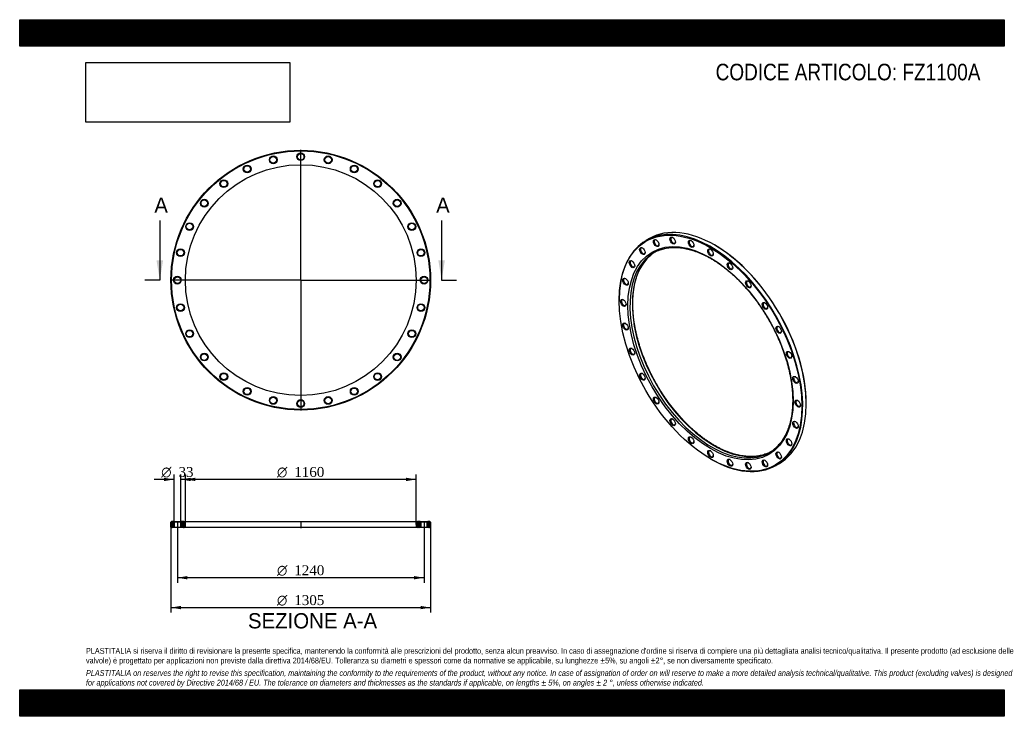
# Model space of a CAD drawing. Header units: millimetres. Extents: x 0 to 4950, y 0 to 3500.
import ezdxf
from ezdxf.enums import TextEntityAlignment as Align
from ezdxf.lldxf.tags import DXFTag

# ---------------------------------------------------------------- set-up
doc = ezdxf.new("R2010")
doc.units = ezdxf.units.MM
doc.header["$LTSCALE"] = 16.666667
for name, color, linetype in [('Default', 7, 'Continuous'), ('DV2_Default', 7, 'Continuous'), ('DV3_Default', 7, 'Continuous'), ('FZ1100A', 7, 'Continuous')]:
    doc.layers.add(name, color=color, linetype=linetype)
doc.styles.add('SEACAD_Solid_Edge_ANSI', font='seans.ttf')
doc.styles.add('SEACAD_Solid_Edge_ANSI1_Symbols', font='semeca1.ttf')
doc.styles.add('SEACAD_Times_New_Roman', font='times.ttf')
tags = doc.linetypes.add('CENTER2', pattern=[28.575, 19.05, -3.175, 3.175, -3.175]).pattern_tags.tags
tags[10:11] = [DXFTag(74, 4), DXFTag(75, 0), DXFTag(340, '0'), DXFTag(46, 0.0), DXFTag(50, 0.0), DXFTag(44, 0.0), DXFTag(45, 0.0)]
tags[8:9] = [DXFTag(74, 4), DXFTag(75, 0), DXFTag(340, '0'), DXFTag(46, 0.0), DXFTag(50, 0.0), DXFTag(44, 0.0), DXFTag(45, 0.0)]
tags[6:7] = [DXFTag(74, 4), DXFTag(75, 0), DXFTag(340, '0'), DXFTag(46, 0.0), DXFTag(50, 0.0), DXFTag(44, 0.0), DXFTag(45, 0.0)]
tags[4:5] = [DXFTag(74, 4), DXFTag(75, 0), DXFTag(340, '0'), DXFTag(46, 0.0), DXFTag(50, 0.0), DXFTag(44, 0.0), DXFTag(45, 0.0)]
picture_1 = doc.add_image_def('image1.jpg', size_in_pixel=(4302, 1260))

# ---------------------------------------------------------------- blocks, each defined once
blk = doc.blocks.new('SE')
at = {"layer": 'FZ1100A', "color": 7, "linetype": 'Continuous'}
for p, q in [((3166.6, 2400.6), (3148.9, 2390.4)), ((3494.9, 2367), (3492.8, 2368.2)), ((3013.8, 2091.7), (3013.8, 2089.2)), ((3954.2, 1569.1), (3954.2, 1571.6)), ((3473, 1293.7), (3475.1, 1292.5)), ((3801.4, 1260.2), (3819.1, 1270.4))]:
    blk.add_line(p, q, dxfattribs=at)
for centre, major_axis in [((3473, 1824.1), (-324.8, 562.5)), ((3473, 1824.1), (293.5, -508.4)), ((3199.7, 2377.7), (9.8, -16.9)), ((3282.8, 2390), (9.8, -16.9)), ((3375.5, 2373.9), (9.8, -16.9)), ((3130.3, 2337.6), (9.8, -16.9)), ((3473, 2330.3), (9.8, -16.9)), ((3078, 2271.7), (9.8, -16.9)), ((3570.6, 2261.3), (9.8, -16.9)), ((3045.6, 2183.5), (9.8, -16.9)), ((3663.2, 2170.3), (9.8, -16.9)), ((3034.6, 2077.2), (9.8, -16.9)), ((3746.4, 2062), (9.8, -16.9)), ((3045.6, 1958.2), (9.8, -16.9)), ((3815.8, 1941.8), (9.8, -16.9)), ((3078, 1832.5), (9.8, -16.9)), ((3868, 1815.6), (9.8, -16.9)), ((3130.3, 1706.3), (9.8, -16.9)), ((3900.4, 1689.9), (9.8, -16.9)), ((3199.7, 1586.1), (9.8, -16.9)), ((3911.4, 1570.9), (9.8, -16.9)), ((3282.8, 1477.8), (9.8, -16.9)), ((3900.4, 1464.6), (9.8, -16.9)), ((3375.5, 1386.8), (9.8, -16.9)), ((3868, 1376.4), (9.8, -16.9)), ((3473, 1317.8), (9.8, -16.9)), ((3570.6, 1274.2), (9.8, -16.9)), ((3746.4, 1270.5), (9.8, -16.9)), ((3815.8, 1310.5), (9.8, -16.9)), ((3663.2, 1258.1), (9.8, -16.9))]:
    blk.add_ellipse(centre, major_axis=major_axis, ratio=0.57735, dxfattribs=at)
for centre, major_axis, start_param, end_param in [((3492.8, 1835.5), (-326.3, 565.1), 3.141593, 6.283185), ((3475.1, 1825.3), (326.3, -565.1), 0, 3.926991), ((3201.8, 2378.9), (-8.3, 14.3), 0, 3.839772), ((3201.8, 2378.9), (-8.3, 14.3), 5.585006, 6.283185), ((3284.9, 2391.2), (-8.3, 14.3), 0, 3.839772), ((3284.9, 2391.2), (-8.3, 14.3), 5.585006, 6.283185), ((3377.6, 2375.1), (-8.3, 14.3), 0, 3.839772), ((3377.6, 2375.1), (-8.3, 14.3), 5.585006, 6.283185), ((3132.4, 2338.8), (-8.3, 14.3), 0, 3.839772), ((3132.4, 2338.8), (-8.3, 14.3), 5.585006, 6.283185), ((3478, 1826.9), (-290, 502.3), 0, 0.082124), ((3490, 1833.9), (290, -502.3), 3.16232, 3.22419), ((3478, 1826.9), (-290, 502.3), 6.203642, 6.283185), ((3475.1, 2331.5), (-8.3, 14.3), 0, 3.839772), ((3475.1, 2331.5), (-8.3, 14.3), 5.585006, 6.283185), ((3494.9, 1836.7), (324.8, -562.5), 0.785398, 2.356194), ((3478, 1826.9), (-290, 502.3), 0.082124, 3.052524), ((3490, 1833.9), (290, -502.3), 3.22419, 6.194138), ((3080.2, 2273), (-8.3, 14.3), 0, 3.839772), ((3080.2, 2273), (-8.3, 14.3), 5.585006, 6.283185), ((3572.7, 2262.5), (-8.3, 14.3), 5.585006, 6.283185), ((3572.7, 2262.5), (-8.3, 14.3), 0, 3.839772), ((3047.7, 2184.7), (-8.3, 14.3), 0, 3.839772), ((3047.7, 2184.7), (-8.3, 14.3), 5.585006, 6.283185), ((3665.4, 2171.6), (-8.3, 14.3), 0, 3.839772), ((3665.4, 2171.6), (-8.3, 14.3), 5.585006, 6.283185), ((3036.7, 2078.4), (-8.3, 14.3), 0, 3.839772), ((3036.7, 2078.4), (-8.3, 14.3), 5.585006, 6.283185), ((3748.5, 2063.2), (-8.3, 14.3), 0, 3.839772), ((3748.5, 2063.2), (-8.3, 14.3), 5.585006, 6.283185), ((3047.7, 1959.4), (-8.3, 14.3), 0, 3.839772), ((3047.7, 1959.4), (-8.3, 14.3), 5.585006, 6.283185), ((3817.9, 1943), (-8.3, 14.3), 0, 3.839772), ((3817.9, 1943), (-8.3, 14.3), 5.585006, 6.283185), ((3080.2, 1833.7), (-8.3, 14.3), 0, 3.839772), ((3080.2, 1833.7), (-8.3, 14.3), 5.585006, 6.283185), ((3870.1, 1816.9), (-8.3, 14.3), 5.585006, 6.283185), ((3870.1, 1816.9), (-8.3, 14.3), 0, 3.839772), ((3132.4, 1707.5), (-8.3, 14.3), 0, 3.839772), ((3132.4, 1707.5), (-8.3, 14.3), 5.585006, 6.283185), ((3902.6, 1691.2), (-8.3, 14.3), 0, 3.839772), ((3902.6, 1691.2), (-8.3, 14.3), 5.585006, 6.283185), ((3201.8, 1587.3), (-8.3, 14.3), 0, 3.839772), ((3201.8, 1587.3), (-8.3, 14.3), 5.585006, 6.283185), ((3913.6, 1572.2), (-8.3, 14.3), 0, 3.839772), ((3913.6, 1572.2), (-8.3, 14.3), 5.585006, 6.283185), ((3284.9, 1479), (-8.3, 14.3), 0, 3.839772), ((3284.9, 1479), (-8.3, 14.3), 5.585006, 6.283185), ((3902.6, 1465.9), (-8.3, 14.3), 0, 3.839772), ((3902.6, 1465.9), (-8.3, 14.3), 5.585006, 6.283185), ((3377.6, 1388.1), (-8.3, 14.3), 0, 3.839772), ((3377.6, 1388.1), (-8.3, 14.3), 5.585006, 6.283185), ((3870.1, 1377.6), (-8.3, 14.3), 0, 3.839772), ((3870.1, 1377.6), (-8.3, 14.3), 5.585006, 6.283185), ((3478, 1826.9), (-290, 502.3), 3.052524, 3.22635), ((3475.1, 1319), (-8.3, 14.3), 0, 3.839772), ((3475.1, 1319), (-8.3, 14.3), 5.585006, 6.283185), ((3475.1, 1825.3), (326.3, -565.1), 5.497787, 6.283185), ((3572.7, 1275.4), (-8.3, 14.3), 0, 3.839772), ((3572.7, 1275.4), (-8.3, 14.3), 5.585006, 6.283185), ((3748.5, 1271.7), (-8.3, 14.3), 5.585006, 6.283185), ((3490, 1833.9), (290, -502.3), 6.194138, 6.262458), ((3817.9, 1311.8), (-8.3, 14.3), 0, 3.839772), ((3817.9, 1311.8), (-8.3, 14.3), 5.585006, 6.283185), ((3665.4, 1259.4), (-8.3, 14.3), 0, 3.839772), ((3665.4, 1259.4), (-8.3, 14.3), 5.585006, 6.283185), ((3748.5, 1271.7), (-8.3, 14.3), 0, 3.839772)]:
    blk.add_ellipse(centre, major_axis=major_axis, ratio=0.57735, start_param=start_param, end_param=end_param, dxfattribs=at)
for points, knots in [([(3211.4, 2340.6), (3212.5, 2341), (3216.9, 2343), (3226, 2346), (3237.9, 2349.4), (3250.2, 2352.1), (3262.8, 2354.1), (3275.7, 2355.3), (3288.9, 2355.9), (3302.3, 2355.7), (3316, 2354.8), (3329.8, 2353.2), (3343.9, 2350.9), (3358.2, 2347.9), (3372.6, 2344.2), (3387.2, 2339.8), (3401.9, 2334.7), (3416.7, 2328.9), (3431.6, 2322.4), (3446.5, 2315.3), (3461.5, 2307.5), (3476.5, 2299), (3491.6, 2290), (3506.6, 2280.2), (3521.6, 2269.9), (3536.5, 2259), (3551.3, 2247.5), (3566.1, 2235.4), (3580.7, 2222.7), (3595.2, 2209.5), (3609.6, 2195.8), (3623.7, 2181.6), (3637.7, 2166.9), (3651.4, 2151.8), (3665, 2136.2), (3678.2, 2120.2), (3691.2, 2103.7), (3703.9, 2087), (3716.3, 2069.8), (3728.4, 2052.3), (3740.1, 2034.5), (3751.4, 2016.5), (3762.4, 1998.1), (3773, 1979.6), (3783.3, 1960.8), (3793, 1941.8), (3802.4, 1922.7), (3811.3, 1903.5), (3819.8, 1884.1), (3827.8, 1864.7), (3835.3, 1845.2), (3842.3, 1825.7), (3848.8, 1806.2), (3854.9, 1786.7), (3860.4, 1767.3), (3865.4, 1748), (3869.9, 1728.8), (3873.8, 1709.7), (3877.2, 1690.8), (3880.1, 1672), (3882.4, 1653.5), (3884.1, 1635.2), (3885.3, 1617.2), (3886, 1599.5), (3886.1, 1582), (3885.7, 1565), (3884.7, 1548.2), (3883.1, 1531.9), (3881.1, 1516), (3878.4, 1500.4), (3875.3, 1485.4), (3871.6, 1470.8), (3867.4, 1456.7), (3862.6, 1443), (3857.4, 1430), (3851.6, 1417.4), (3845.4, 1405.4), (3838.6, 1393.9), (3831.4, 1383.1), (3823.7, 1372.8), (3815.5, 1363.2), (3806.9, 1354.2), (3798.5, 1346.4), (3793.4, 1342.3), (3790.9, 1340.3)], [0, 0, 0, 0, 0.003277, 0.015759, 0.02823, 0.040688, 0.053131, 0.065557, 0.077967, 0.090361, 0.10274, 0.115107, 0.127462, 0.139809, 0.152148, 0.16448, 0.176809, 0.189134, 0.201457, 0.213778, 0.226099, 0.23842, 0.250741, 0.263063, 0.275385, 0.287709, 0.300034, 0.312361, 0.324688, 0.337018, 0.349348, 0.36168, 0.374013, 0.386347, 0.398682, 0.411019, 0.423356, 0.435694, 0.448032, 0.460371, 0.472711, 0.485051, 0.497391, 0.509731, 0.522071, 0.534411, 0.546751, 0.55909, 0.571429, 0.583767, 0.596104, 0.608441, 0.620776, 0.633111, 0.645444, 0.657776, 0.670106, 0.682435, 0.694763, 0.707089, 0.719413, 0.731736, 0.744058, 0.756378, 0.768696, 0.781014, 0.793331, 0.805648, 0.817964, 0.830282, 0.842601, 0.854922, 0.867248, 0.879578, 0.891915, 0.90426, 0.916615, 0.928982, 0.941362, 0.953758, 0.966171, 0.9786, 0.991046, 1, 1, 1, 1]), ([(3493.5, 1360.6), (3490.6, 1362.3), (3483.5, 1366.5), (3470.5, 1374.6), (3455.6, 1384.4), (3440.6, 1395), (3425.7, 1406.2), (3410.9, 1417.9), (3396.2, 1430.2), (3381.6, 1443.1), (3367.1, 1456.5), (3352.9, 1470.4), (3338.8, 1484.8), (3324.9, 1499.6), (3311.2, 1515), (3297.8, 1530.7), (3284.7, 1546.9), (3271.8, 1563.5), (3259.2, 1580.4), (3246.9, 1597.7), (3235, 1615.3), (3223.4, 1633.2), (3212.2, 1651.4), (3201.4, 1669.8), (3190.9, 1688.5), (3180.9, 1707.3), (3171.2, 1726.3), (3162.1, 1745.5), (3153.3, 1764.8), (3145, 1784.2), (3137.2, 1803.6), (3129.9, 1823.1), (3123.1, 1842.6), (3116.7, 1862.1), (3110.9, 1881.6), (3105.6, 1900.9), (3100.8, 1920.2), (3096.5, 1939.4), (3092.8, 1958.4), (3089.6, 1977.3), (3087, 1996), (3084.9, 2014.4), (3083.3, 2032.6), (3082.3, 2050.5), (3081.9, 2068.1), (3082, 2085.4), (3082.6, 2102.3), (3083.8, 2118.9), (3085.6, 2135.1), (3087.9, 2150.9), (3090.7, 2166.2), (3094.1, 2181.1), (3097.9, 2195.5), (3102.4, 2209.4), (3107.3, 2222.9), (3112.8, 2235.8), (3118.7, 2248.1), (3125.2, 2259.9), (3132.1, 2271.1), (3139.5, 2281.7), (3147.4, 2291.8), (3155.8, 2301.2), (3164.5, 2309.9), (3172, 2316.6), (3176.3, 2319.9), (3177.7, 2320.9)], [0, 0, 0, 0, 0.008477, 0.024603, 0.040732, 0.056862, 0.072993, 0.089126, 0.105261, 0.121397, 0.137536, 0.153676, 0.169818, 0.185961, 0.202106, 0.218252, 0.2344, 0.250548, 0.266698, 0.282848, 0.298999, 0.31515, 0.331302, 0.347454, 0.363606, 0.379758, 0.39591, 0.412061, 0.428212, 0.444362, 0.460511, 0.476659, 0.492805, 0.508951, 0.525095, 0.541237, 0.557378, 0.573517, 0.589654, 0.605788, 0.621921, 0.638052, 0.654181, 0.670307, 0.686432, 0.702556, 0.718678, 0.7348, 0.750921, 0.767043, 0.783166, 0.799291, 0.815421, 0.831555, 0.847697, 0.863849, 0.880012, 0.89619, 0.912383, 0.928596, 0.944829, 0.961085, 0.977362, 0.99366, 1, 1, 1, 1]), ([(3753.7, 1319), (3751.1, 1318), (3745.3, 1315.8), (3734.7, 1312.6), (3722.6, 1309.6), (3710.1, 1307.4), (3697.3, 1305.8), (3684.2, 1305), (3670.9, 1304.9), (3657.3, 1305.5), (3643.5, 1306.9), (3629.5, 1308.9), (3615.3, 1311.6), (3601, 1315.1), (3586.5, 1319.2), (3571.8, 1324), (3557.1, 1329.6), (3542.2, 1335.8), (3527.2, 1342.6), (3512.4, 1350.1), (3500.8, 1356.5), (3494.9, 1359.8), (3493.5, 1360.6)], [0, 0, 0, 0, 0.033109, 0.086528, 0.139894, 0.193197, 0.246431, 0.299593, 0.352688, 0.405718, 0.45869, 0.511612, 0.564491, 0.617335, 0.670151, 0.722945, 0.775723, 0.82849, 0.881251, 0.934007, 0.986762, 1, 1, 1, 1])]:
    blk.add_open_spline(points, degree=3, knots=knots, dxfattribs=at)
blk = doc.blocks.new('SE1')
at = {"layer": 'DV2_Default', "color": 7, "linetype": 'CENTER2'}
for p, q in [((1412.8, 2194.4), (1412.8, 2845.7)), ((1409.8, 2191.4), (758.6, 2191.4)), ((1414.3, 2191.4), (1411.3, 2191.4)), ((1412.8, 2192.9), (1412.8, 2189.9)), ((1412.8, 2188.4), (1412.8, 1537.2)), ((1415.8, 2191.4), (2067.1, 2191.4))]:
    blk.add_line(p, q, dxfattribs=at)
at = {"layer": 'FZ1100A', "color": 7, "linetype": 'Continuous'}
for centre, radius in [((1412.8, 2191.4), 652.5), ((1412.8, 2191.4), 649.5), ((1412.8, 2811.4), 19.5), ((1412.8, 2811.4), 16.5), ((1274.8, 2795.9), 19.5), ((1274.8, 2795.9), 16.5), ((1550.8, 2795.9), 19.5), ((1550.8, 2795.9), 16.5), ((1412.8, 2191.4), 580), ((1143.8, 2750), 19.5), ((1143.8, 2750), 16.5), ((1681.8, 2750), 19.5), ((1681.8, 2750), 16.5), ((1026.2, 2676.2), 19.5), ((1026.2, 2676.2), 16.5), ((1799.4, 2676.2), 19.5), ((1799.4, 2676.2), 16.5), ((928.1, 2578), 19.5), ((928.1, 2578), 16.5), ((1897.5, 2578), 19.5), ((1897.5, 2578), 16.5), ((854.2, 2460.4), 19.5), ((854.2, 2460.4), 16.5), ((1971.4, 2460.4), 19.5), ((1971.4, 2460.4), 16.5), ((808.4, 2329.4), 19.5), ((808.4, 2329.4), 16.5), ((2017.3, 2329.4), 19.5), ((2017.3, 2329.4), 16.5), ((792.8, 2191.4), 19.5), ((792.8, 2191.4), 16.5), ((2032.8, 2191.4), 19.5), ((2032.8, 2191.4), 16.5), ((808.4, 2053.5), 19.5), ((808.4, 2053.5), 16.5), ((2017.3, 2053.5), 19.5), ((2017.3, 2053.5), 16.5), ((854.2, 1922.4), 19.5), ((854.2, 1922.4), 16.5), ((1971.4, 1922.4), 19.5), ((1971.4, 1922.4), 16.5), ((928.1, 1804.9), 19.5), ((928.1, 1804.9), 16.5), ((1897.5, 1804.9), 19.5), ((1897.5, 1804.9), 16.5), ((1026.2, 1706.7), 19.5), ((1026.2, 1706.7), 16.5), ((1799.4, 1706.7), 19.5), ((1799.4, 1706.7), 16.5), ((1143.8, 1632.8), 19.5), ((1143.8, 1632.8), 16.5), ((1681.8, 1632.8), 19.5), ((1681.8, 1632.8), 16.5), ((1274.8, 1587), 19.5), ((1274.8, 1587), 16.5), ((1412.8, 1571.4), 19.5), ((1412.8, 1571.4), 16.5), ((1550.8, 1587), 19.5), ((1550.8, 1587), 16.5)]:
    blk.add_circle(centre, radius, dxfattribs=at)
blk = doc.blocks.new('SE3')
at = {"color": 7, "linetype": 'Continuous', "style": 'SEACAD_Solid_Edge_ANSI'}
blk.add_text('A', height=76.7, dxfattribs=at).set_placement((676.8, 2606.4), align=Align.TOP_LEFT)
blk = doc.blocks.new('SE4')
at = {"color": 7, "linetype": 'Continuous', "style": 'SEACAD_Solid_Edge_ANSI'}
blk.add_text('A', height=76.7, dxfattribs=at).set_placement((2093.5, 2606.4), align=Align.TOP_LEFT)
blk = doc.blocks.new('SEANNOT_GROUP')
at = {"linetype": 'Continuous'}
blk.add_hatch(color=7, dxfattribs=at).paths.add_polyline_path([(687.8, 2291.4), (704.5, 2191.4), (721.1, 2291.4)])
at = {"color": 7, "linetype": 'Continuous'}
blk.add_lwpolyline([(704.5, 2491.4), (704.5, 2191.4)], dxfattribs=at)
blk = doc.blocks.new('SEANNOT_GROUP1')
at = {"linetype": 'Continuous'}
blk.add_hatch(color=7, dxfattribs=at).paths.add_polyline_path([(2104.5, 2291.4), (2121.1, 2191.4), (2137.8, 2291.4)])
at = {"color": 7, "linetype": 'Continuous'}
blk.add_lwpolyline([(2121.1, 2491.4), (2121.1, 2191.4)], dxfattribs=at)
blk = doc.blocks.new('SE2')
at = {"layer": 'Default', "color": 7, "linetype": 'CENTER2'}
for p, q in [((704.5, 2191.4), (629.5, 2191.4)), ((2121.1, 2191.4), (2196.1, 2191.4))]:
    blk.add_line(p, q, dxfattribs=at)
at = {"layer": 'Default'}
for name in ['SE3', 'SE4', 'SEANNOT_GROUP', 'SEANNOT_GROUP1']:
    blk.add_blockref(name, (0, 0), dxfattribs=at)
blk = doc.blocks.new('SE5')
at = {"layer": 'FZ1100A', "linetype": 'Continuous'}
h = blk.add_hatch(dxfattribs=at)
h.set_pattern_fill('LINE', scale=0.629921, angle=45, style=0)
h.paths.add_polyline_path([(773.3, 978.8), (763.3, 978.8), (760.3, 975.8), (760.3, 950.8), (763.3, 947.8), (773.3, 947.8), (776.3, 950.8), (776.3, 975.8)])
h = blk.add_hatch(dxfattribs=at)
h.set_pattern_fill('LINE', scale=0.629921, angle=45, style=0)
edge = h.paths.add_edge_path()
edge.add_line((812.3, 947.8), (825.8, 947.8))
edge.add_arc((825.8, 954.8), 7, 270, 360)
edge.add_line((832.8, 954.8), (832.8, 971.8))
edge.add_arc((825.8, 971.8), 7, 0, 90)
edge.add_line((825.8, 978.8), (812.3, 978.8))
edge.add_line((812.3, 978.8), (809.3, 975.8))
edge.add_line((809.3, 975.8), (809.3, 950.8))
edge.add_line((809.3, 950.8), (812.3, 947.8))
h = blk.add_hatch(dxfattribs=at)
h.set_pattern_fill('LINE', scale=0.629921, angle=45, style=0)
edge = h.paths.add_edge_path()
edge.add_line((2016.3, 950.8), (2016.3, 975.8))
edge.add_line((2016.3, 975.8), (2013.3, 978.8))
edge.add_line((2013.3, 978.8), (1999.8, 978.8))
edge.add_arc((1999.8, 971.8), 7, 90, 180)
edge.add_line((1992.8, 971.8), (1992.8, 954.8))
edge.add_arc((1999.8, 954.8), 7, 180, 270)
edge.add_line((1999.8, 947.8), (2013.3, 947.8))
edge.add_line((2013.3, 947.8), (2016.3, 950.8))
h = blk.add_hatch(dxfattribs=at)
h.set_pattern_fill('LINE', scale=0.629921, angle=45, style=0)
h.paths.add_polyline_path([(2049.3, 975.8), (2049.3, 950.8), (2052.3, 947.8), (2062.3, 947.8), (2065.3, 950.8), (2065.3, 975.8), (2062.3, 978.8), (2052.3, 978.8)])
at = {"layer": 'DV3_Default', "color": 7, "linetype": 'CENTER2'}
for p, q in [((792.8, 980.5), (792.8, 946)), ((1412.8, 980.5), (1412.8, 946)), ((2032.8, 980.5), (2032.8, 946))]:
    blk.add_line(p, q, dxfattribs=at)
at = {"layer": 'FZ1100A', "color": 7, "linetype": 'Continuous'}
for p, q in [((763.3, 978.8), (760.3, 975.8)), ((760.3, 950.8), (760.3, 975.8)), ((760.3, 950.8), (763.3, 947.8)), ((773.3, 978.8), (763.3, 978.8)), ((773.3, 947.8), (763.3, 947.8)), ((773.3, 978.8), (812.3, 978.8)), ((773.3, 978.8), (776.3, 975.8)), ((776.3, 950.8), (773.3, 947.8)), ((812.3, 947.8), (773.3, 947.8)), ((809.3, 975.8), (776.3, 975.8)), ((776.3, 975.8), (776.3, 950.8)), ((776.3, 950.8), (809.3, 950.8)), ((809.3, 975.8), (812.3, 978.8)), ((809.3, 950.8), (809.3, 975.8)), ((812.3, 947.8), (809.3, 950.8)), ((825.8, 978.8), (812.3, 978.8)), ((825.8, 947.8), (812.3, 947.8)), ((825.8, 978.8), (1999.8, 978.8)), ((1999.8, 947.8), (825.8, 947.8)), ((832.8, 954.8), (832.8, 971.8)), ((1992.8, 971.8), (1992.8, 954.8)), ((2013.3, 978.8), (1999.8, 978.8)), ((2013.3, 947.8), (1999.8, 947.8)), ((2013.3, 978.8), (2052.3, 978.8)), ((2013.3, 978.8), (2016.3, 975.8)), ((2016.3, 950.8), (2013.3, 947.8)), ((2052.3, 947.8), (2013.3, 947.8)), ((2049.3, 975.8), (2016.3, 975.8)), ((2016.3, 975.8), (2016.3, 950.8)), ((2016.3, 950.8), (2049.3, 950.8)), ((2049.3, 975.8), (2052.3, 978.8)), ((2049.3, 950.8), (2049.3, 975.8)), ((2052.3, 947.8), (2049.3, 950.8)), ((2062.3, 978.8), (2052.3, 978.8)), ((2062.3, 947.8), (2052.3, 947.8)), ((2065.3, 975.8), (2062.3, 978.8)), ((2062.3, 947.8), (2065.3, 950.8)), ((2065.3, 975.8), (2065.3, 950.8))]:
    blk.add_line(p, q, dxfattribs=at)
for centre, start, end in [((825.8, 971.8), 0, 90), ((825.8, 954.8), 270, 0), ((1999.8, 971.8), 90, 180), ((1999.8, 954.8), 180, 270)]:
    blk.add_arc(centre, 7, start, end, dxfattribs=at)
blk = doc.blocks.new('GDimGGroup')
at = {"layer": 'Default', "linetype": 'Continuous'}
for points in [[(882.8, 1198.6), (832.8, 1190.2), (882.8, 1181.9)], [(1942.8, 1198.6), (1942.8, 1181.9), (1992.8, 1190.2)]]:
    blk.add_hatch(color=7, dxfattribs=at).paths.add_polyline_path(points)
at = {"layer": 'Default', "color": 7, "linetype": 'Continuous'}
for p, q in [((832.8, 963.3), (832.8, 1215.2)), ((1992.8, 1190.2), (832.8, 1190.2)), ((1992.8, 963.3), (1992.8, 1215.2))]:
    blk.add_line(p, q, dxfattribs=at)
for s, style, p in [('O', 'SEACAD_Solid_Edge_ANSI1_Symbols', (1293.5, 1252.7)), ('1160', 'SEACAD_Times_New_Roman', (1380.5, 1252.7))]:
    blk.add_text(s, height=50, dxfattribs=dict(at, style=style)).set_placement(p, align=Align.TOP_LEFT)
blk = doc.blocks.new('GDimGGroup1')
at = {"layer": 'Default', "linetype": 'Continuous'}
for points in [[(810.3, 537.9), (810.3, 554.6), (760.3, 546.3)], [(2015.3, 537.9), (2065.3, 546.3), (2015.3, 554.6)]]:
    blk.add_hatch(color=7, dxfattribs=at).paths.add_polyline_path(points)
at = {"layer": 'Default', "color": 7, "linetype": 'Continuous'}
for p, q in [((760.3, 963.3), (760.3, 521.3)), ((2065.3, 963.3), (2065.3, 521.3)), ((760.3, 546.3), (2065.3, 546.3))]:
    blk.add_line(p, q, dxfattribs=at)
for s, style, p in [('O', 'SEACAD_Solid_Edge_ANSI1_Symbols', (1293.5, 608.8)), ('1305', 'SEACAD_Times_New_Roman', (1380.5, 608.8))]:
    blk.add_text(s, height=50, dxfattribs=dict(at, style=style)).set_placement(p, align=Align.TOP_LEFT)
blk = doc.blocks.new('GDimGGroup2')
at = {"layer": 'Default', "linetype": 'Continuous'}
for points in [[(842.8, 687.9), (842.8, 704.6), (792.8, 696.3)], [(1982.8, 687.9), (2032.8, 696.3), (1982.8, 704.6)]]:
    blk.add_hatch(color=7, dxfattribs=at).paths.add_polyline_path(points)
at = {"layer": 'Default', "color": 7, "linetype": 'Continuous'}
for p, q in [((792.8, 946), (792.8, 671.3)), ((2032.8, 946), (2032.8, 671.3)), ((2032.8, 696.3), (792.8, 696.3))]:
    blk.add_line(p, q, dxfattribs=at)
for s, style, p in [('O', 'SEACAD_Solid_Edge_ANSI1_Symbols', (1293.5, 758.8)), ('1240', 'SEACAD_Times_New_Roman', (1380.5, 758.8))]:
    blk.add_text(s, height=50, dxfattribs=dict(at, style=style)).set_placement(p, align=Align.TOP_LEFT)
blk = doc.blocks.new('GDimGGroup3')
at = {"layer": 'Default', "linetype": 'Continuous'}
for points in [[(726.3, 1198.4), (726.3, 1181.7), (776.3, 1190.1)], [(859.3, 1198.4), (809.3, 1190.1), (859.3, 1181.7)]]:
    blk.add_hatch(color=7, dxfattribs=at).paths.add_polyline_path(points)
at = {"layer": 'Default', "color": 7, "linetype": 'Continuous'}
for p, q in [((776.3, 1190.1), (676.3, 1190.1)), ((776.3, 963.3), (776.3, 1215.1)), ((809.3, 963.3), (809.3, 1215.1)), ((909.3, 1190.1), (809.3, 1190.1))]:
    blk.add_line(p, q, dxfattribs=at)
for s, style, p in [('O', 'SEACAD_Solid_Edge_ANSI1_Symbols', (711.4, 1252.6)), ('33', 'SEACAD_Times_New_Roman', (798.4, 1252.6))]:
    blk.add_text(s, height=50, dxfattribs=dict(at, style=style)).set_placement(p, align=Align.TOP_LEFT)

msp = doc.modelspace()

# ---------------------------------------------------------------- hatches: boundary and pattern name
at = {"layer": 'Default', "linetype": 'Continuous'}
h = msp.add_hatch(dxfattribs=at)
h.set_pattern_fill('LINE', scale=0.6299213, angle=45, style=0)
h.paths.add_polyline_path([(4950, 3366.7), (4950, 3500), (0, 3500), (0, 3366.7)])
for points in [[(4950, 3366.7), (4950, 3500), (0, 3500), (0, 3366.7)], [(4950, 0), (4950, 133.3), (0, 133.3), (0, 0)]]:
    msp.add_hatch(color=7, dxfattribs=at).paths.add_polyline_path(points)
h = msp.add_hatch(dxfattribs=at)
h.set_pattern_fill('LINE', scale=0.6299213, angle=45, style=0)
h.paths.add_polyline_path([(4950, 0), (4950, 133.3), (0, 133.3), (0, 0)])

# ---------------------------------------------------------------- linework, layer by layer
at = {"layer": 'Default', "color": 7, "linetype": 'Continuous'}
for p, q in [((0, 3500), (4950, 3500)), ((0, 3366.7), (0, 3500)), ((4950, 3500), (4950, 3366.7)), ((4950, 3366.7), (0, 3366.7)), ((0, 133.3), (4950, 133.3)), ((0, 0), (0, 133.3)), ((4950, 133.3), (4950, 0)), ((4950, 0), (0, 0))]:
    msp.add_line(p, q, dxfattribs=at)

# ---------------------------------------------------------------- block references
at = {"layer": 'Default'}
for name in ['SE1', 'SE2', 'SE', 'GDimGGroup3', 'GDimGGroup', 'SE5', 'GDimGGroup1', 'GDimGGroup2']:
    msp.add_blockref(name, (0, 0), dxfattribs=at)

# ---------------------------------------------------------------- texts
at = {"layer": 'Default', "color": 7, "linetype": 'Continuous', "style": 'SEACAD_Solid_Edge_ANSI'}
msp.add_text('SEZIONE A-A', height=76.667, dxfattribs=at).set_placement((1147.5, 518.2), align=Align.TOP_LEFT)
at = {"layer": 'Default', "attachment_point": 1}
for s, insert, char_height, width in [('{\\fArial Narrow|b0||i0||c0|p34;\\C7;\\H83.33333333;\\W1.;CODICE ARTICOLO: FZ1100A}', (3498.7, 3278.7), 83.333, 1346.111), ("{\\fArial Narrow|b0||i0||c0|p34;\\C7;\\H29.16666667;\\W1.;PLASTITALIA si riserva il diritto di revisionare la presente specifica, mantenendo la conformità alle prescrizioni del prodotto, senza alcun preavviso. In caso di assegnazione d'ordine si riserva di compiere una più dettagliata analisi tecnico/qualitativa. Il presente prodotto (ad esclusione delle \\P}{\\fArial Narrow|b0||i0||c0|p34;\\C7;\\H29.16666667;\\W1.;valvole) è progettato per applicazioni non previste dalla direttiva 2014/68/EU. Tolleranza su diametri e spessori come da normative se applicabile, su lunghezze ±5%, su angoli ±2°, se non diversamente specificato.\\P}{\\fArial Narrow|b0||i0||c0|p34;\\C7;\\H8.333333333;\\W1.;   \\P}{\\fArial Narrow|b0||i1||c0|p34;\\C7;\\H29.16666667;\\W1.;PLASTITALIA on reserves the right to revise this specification, maintaining the conformity to the requirements of the product, without any notice. In case of assignation of order on will reserve to make a more detailed analysis technical/qualitative. This product (excluding valves) is designed \\P}{\\fArial Narrow|b0||i1||c0|p34;\\C7;\\H29.16666667;\\W1.;for applications not covered by Directive 2014/68 / EU. The tolerance on diameters and thicknesses as the standards if applicable, on lengths ± 5%, on angles ± 2 °, unless otherwise indicated.\\P}", (333.3, 343.4), 29.1667, 4283.333)]:
    msp.add_mtext(s, dxfattribs=dict(at, insert=insert, char_height=char_height, width=width))

# ---------------------------------------------------------------- pictures from other files: only their frames are drawn
image = msp.add_image(picture_1, insert=(333.3, 2985.1), size_in_units=(1024.3, 300))
image.dxf.flags = 7

doc.saveas('drawing.dxf')
